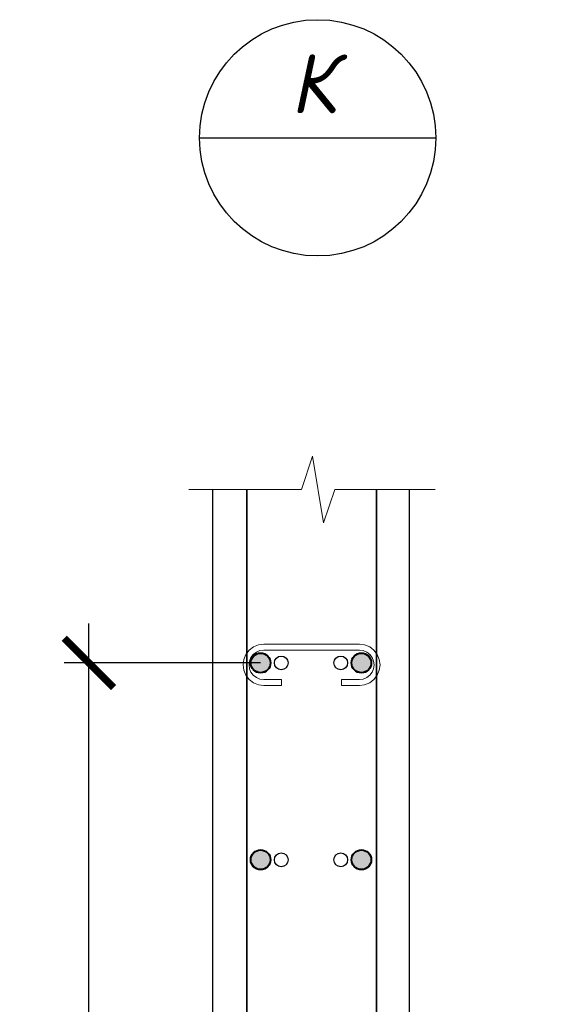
# Model space of a CAD drawing. Header units: millimetres. Extents: x 376598 to 1249954, y -318491 to -22134.
# Tile 38 of 256: x 482794 to 485478, y -154184 to -149183. Entities that reach past the tile are written whole.
import ezdxf
from ezdxf.enums import TextEntityAlignment as Align

# ---------------------------------------------------------------- set-up
doc = ezdxf.new("R2010")
doc.units = ezdxf.units.MM
for name, color, linetype, lineweight in [('0.35 ___', 243, 'Continuous', 35), ('0.4 ___', 121, 'Continuous', 40), ('Арм_шпильки', 143, 'Continuous', 18), ('Арматура', 152, 'Continuous', 40), ('Выноски', 20, 'Continuous', 20), ('РАЗМЕРЫ', 1, 'Continuous', 9), ('Текст', 7, 'Continuous', 25)]:
    doc.layers.add(name, color=color, linetype=linetype, lineweight=lineweight)
doc.styles.add('GOST 2.304', font='CS_Gost2304.shx')
doc.styles.add('GOST-2.304_Type-B', font='GOST_Common.ttf')
doc.styles.add('Украинский', font='isocpeur.ttf', dxfattribs={"oblique": 12})
doc.dimstyles.new('СПДС', dxfattribs={"dimscale": 100, "dimtxt": 2.5, "dimasz": 2.5, "dimexe": 1.25, "dimexo": 0, "dimtad": 1, "dimdec": 0, "dimtxsty": 'GOST-2.304_Type-B', "dimblk": 'ARCHTICK', "dimcen": 2.5, "dimdle": 2, "dimadec": 0, "dimazin": 2, "dimtfac": 0.75, "dimtdec": 0, "dimtmove": 1, "dimatfit": 3, "dimfxl": 1, "dimtolj": 1, "dimarcsym": 1})

# ---------------------------------------------------------------- blocks, each defined once
blk = doc.blocks.new('*U18')
for p, q in [((6, 24.2), (12.8, 27)), ((12.8, 27), (20, 28)), ((44, 28), (20, 28)), ((44, 20), (44, 28)), ((125.4, 28), (149.4, 28)), ((125.4, 20), (125.4, 28)), ((156.7, 27), (149.4, 28)), ((163.4, 24.2), (156.7, 27)), ((-7, 7.2), (-4.2, 14)), ((-4.2, 14), (0.2, 19.8)), ((0.2, 19.8), (6, 24.2)), ((20, 20), (44, 20)), ((149.4, 20), (125.4, 20)), ((169.2, 19.8), (163.4, 24.2)), ((173.7, 14), (169.2, 19.8)), ((176.5, 7.2), (173.7, 14)), ((-8, 0), (-7, 7.2)), ((177.4, 0), (176.5, 7.2)), ((176.5, -7.2), (177.4, 0)), ((-7, -7.2), (-8, 0)), ((-4.2, -14), (-7, -7.2)), ((173.7, -14), (176.5, -7.2)), ((0.2, -19.8), (-4.2, -14)), ((6, -24.2), (0.2, -19.8)), ((12.8, -27), (6, -24.2)), ((156.7, -27), (163.4, -24.2)), ((163.4, -24.2), (169.2, -19.8)), ((169.2, -19.8), (173.7, -14)), ((20, -28), (12.8, -27)), ((20, -28), (149.4, -28)), ((149.4, -28), (156.7, -27))]:
    blk.add_line(p, q)
at = {"color": 0, "linetype": 'ByBlock', "lineweight": -2}
for p, q in [((2.7, 10), (5.9, 14.1)), ((5.9, 14.1), (10, 17.3)), ((10, 17.3), (14.8, 19.3)), ((14.8, 19.3), (20, 20)), ((154.6, 19.3), (149.4, 20)), ((159.4, 17.3), (154.6, 19.3)), ((163.6, 14.1), (159.4, 17.3)), ((166.8, 10), (163.6, 14.1)), ((0, 0), (0.7, 5.2)), ((0.7, 5.2), (2.7, 10)), ((168.8, 5.2), (166.8, 10)), ((169.4, 0), (168.8, 5.2)), ((168.8, -5.2), (169.4, 0)), ((0.7, -5.2), (0, 0)), ((2.7, -10), (0.7, -5.2)), ((5.9, -14.1), (2.7, -10)), ((163.6, -14.1), (166.8, -10)), ((166.8, -10), (168.8, -5.2)), ((10, -17.3), (5.9, -14.1)), ((14.8, -19.3), (10, -17.3)), ((20, -20), (14.8, -19.3)), ((20, -20), (149.4, -20)), ((149.4, -20), (154.6, -19.3)), ((154.6, -19.3), (159.4, -17.3)), ((159.4, -17.3), (163.6, -14.1))]:
    blk.add_line(p, q, dxfattribs=at)
at = {"style": 'GOST 2.304', "oblique": 15, "flags": 9}
for tag, p in [('ДИАМЕТР', (117.8, -62.2)), ('ПОЗИЦИЯ', (118, -56.6)), ('КЛАСС', (118, -67.8)), ('ДЛИНА', (118.1, -72.5)), ('МАССА', (118.7, -78.2))]:
    blk.add_attdef(tag, p, '', height=2.5, dxfattribs=at)
blk = doc.blocks.new('_ArchTick')
at = {"color": 0, "linetype": 'ByBlock', "const_width": 0.15}
blk.add_lwpolyline([(-0.5, -0.5), (0.5, 0.5)], dxfattribs=at)
blk = doc.blocks.new('*D1007')
at = {"layer": 'DEFPOINTS', "color": 0, "lineweight": 0, "transparency": 16777216}
for p in [(483145.2, -152450.2), (484017.3, -152450.2, 3240), (483992.2, -161450.1, 1440)]:
    blk.add_point(p, dxfattribs=at)
at = {"layer": 'РАЗМЕРЫ', "color": 0, "lineweight": -2, "transparency": 16777216}
for p, q in [((483145.2, -161650.1), (483145.2, -152250.2)), ((484017.3, -152450.2), (483020.2, -152450.2)), ((483992.2, -161450.1), (483020.2, -161450.1))]:
    blk.add_line(p, q, dxfattribs=at)
at = {"layer": 'РАЗМЕРЫ', "color": 0, "lineweight": -2, "transparency": 16777216, "xscale": 250, "yscale": 250, "zscale": 250}
for p, rotation in [((483145.2, -152450.2), 90), ((483145.2, -161450.1), 270)]:
    blk.add_blockref('_ArchTick', p, dxfattribs=dict(at, rotation=rotation))
at = {"layer": 'РАЗМЕРЫ', "color": 0, "lineweight": 0, "transparency": 16777216, "insert": (482957.7, -156950.2), "char_height": 250, "attachment_point": 5, "rotation": 90, "style": 'GOST-2.304_Type-B'}
blk.add_mtext('\\A1;nx200', dxfattribs=at)

msp = doc.modelspace()

# ---------------------------------------------------------------- hatches: boundary and pattern name
at = {"layer": 'Арматура'}
h = msp.add_hatch(color=256, dxfattribs=at)
edge = h.paths.add_edge_path()
edge.add_arc((484017.2, -152450.1), 50, 0, 360)
h = msp.add_hatch(color=256, dxfattribs=at)
edge = h.paths.add_edge_path()
edge.add_arc((484017.3, -152450.2), 50, 0, 360)
h = msp.add_hatch(color=256, dxfattribs=at)
edge = h.paths.add_edge_path()
edge.add_arc((484528.9, -152450.1), 50, 0, 360)
h = msp.add_hatch(color=256, dxfattribs=at)
edge = h.paths.add_edge_path()
edge.add_arc((484528.9, -152450.2), 50, 0, 360)
h = msp.add_hatch(color=256, dxfattribs=at)
edge = h.paths.add_edge_path()
edge.add_arc((484017.2, -153450.1), 50, 0, 360)
h = msp.add_hatch(color=256, dxfattribs=at)
edge = h.paths.add_edge_path()
edge.add_arc((484017.3, -153450.2), 50, 0, 360)
h = msp.add_hatch(color=256, dxfattribs=at)
edge = h.paths.add_edge_path()
edge.add_arc((484528.9, -153450.1), 50, 0, 360)
h = msp.add_hatch(color=256, dxfattribs=at)
edge = h.paths.add_edge_path()
edge.add_arc((484528.9, -153450.2), 50, 0, 360)

# ---------------------------------------------------------------- linework, layer by layer
at = {"layer": '0.35 ___', "ltscale": 100}
for p, q in [((483947.2, -151569.3), (483947.2, -162128.8)), ((484605.3, -151569.3), (484605.3, -158450.2, -1440))]:
    msp.add_line(p, q, dxfattribs=at)
at = {"layer": '0.4 ___', "lineweight": 25, "ltscale": 0.1}
for p, q in [((483772.2, -151569.3), (483772.2, -162200.2)), ((484772.2, -151569.3), (484772.2, -155950.2))]:
    msp.add_line(p, q, dxfattribs=at)
at = {"layer": 'Арматура'}
for centre in [(484017.2, -152450.1, 1800), (484017.3, -152450.2, 1800), (484528.9, -152450.1, 1800), (484528.9, -152450.2, 1800), (484017.2, -153450.1, 1800), (484017.3, -153450.2, 1800), (484528.9, -153450.1, 1800), (484528.9, -153450.2, 1800)]:
    msp.add_circle(centre, 50, dxfattribs=at)
at = {"layer": 'Выноски', "lineweight": 30}
msp.add_line((483707.3, -149783.1), (484907.3, -149783.1), dxfattribs=at)
msp.add_circle((484307.3, -149783.1), 600, dxfattribs=at)
at = {"layer": 'РАЗМЕРЫ'}
msp.add_lwpolyline([(484903.3, -151569.3), (484393.3, -151569.3), (484337.1, -151738), (484280.8, -151400.5), (484224.6, -151569.3), (483653.3, -151569.3)], dxfattribs=at)
at = {"layer": 'РАЗМЕРЫ', "color": 8, "linetype": 'Continuous', "lineweight": 30}
for centre in [(484122.2, -152450.2, -1800), (484423.9, -152450.2, -1800), (484122.2, -153450.2, -1800), (484423.9, -153450.2, -1800)]:
    msp.add_circle(centre, 35, dxfattribs=at)

# ---------------------------------------------------------------- block references
at = {"layer": 'Арм_шпильки', "color": 3, "xscale": 3.75, "yscale": 3.75, "zscale": 3.75, "rotation": 179.9999999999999}
msp.add_blockref('*U18', (484593.6, -152459.9, 1800), dxfattribs=at)

# ---------------------------------------------------------------- texts
at = {"layer": 'Текст', "style": 'Украинский', "oblique": 12}
msp.add_text('К', height=300, dxfattribs=at).set_placement((484282.3, -149508.1), align=Align.MIDDLE)

# ---------------------------------------------------------------- dimensions: what is measured, and where the dimension line sits
at = {"layer": 'РАЗМЕРЫ', "lineweight": 0}
dim = msp.add_linear_dim(base=(483145.2, -152450.2, -1440), p1=(483992.2, -161450.1), p2=(484017.3, -152450.2, 1800), angle=90, text='nx200', dimstyle='СПДС', override={"dimlfac": 0.2, "dimtofl": 0}, dxfattribs=at)
dim.commit()
dim.dimension.update_dxf_attribs({"geometry": '*D1007', "text_midpoint": (482957.7, -156950.2, -1440)})

doc.saveas('drawing.dxf')
